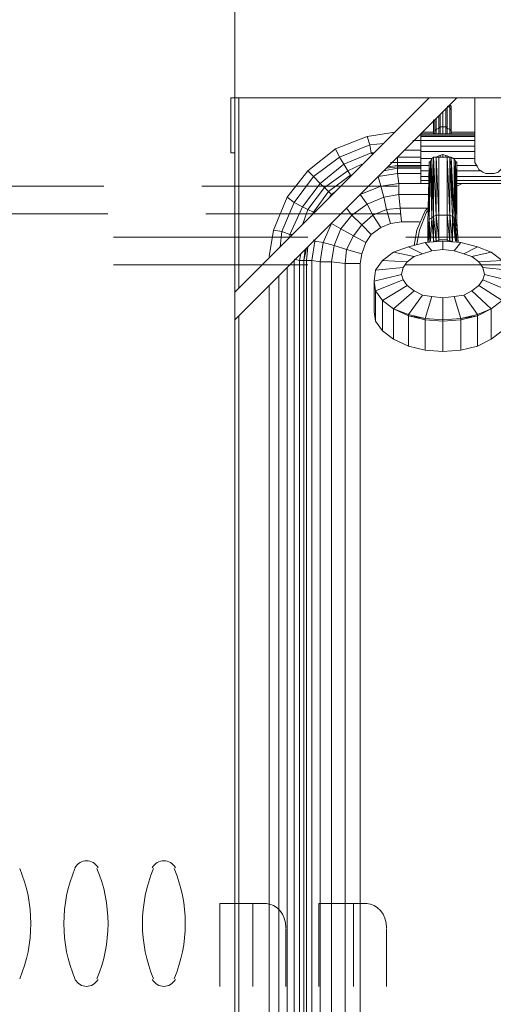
# Model space of a CAD drawing. Header units: millimetres. Extents: x 352 to 350573, y -22 to 37733.
# Tile 83 of 214: x 56899 to 57583, y 19644 to 21064. Entities that reach past the tile are written whole.
import ezdxf

# ---------------------------------------------------------------- set-up
doc = ezdxf.new("R2010")
doc.units = ezdxf.units.MM
doc.layers.add('PDF _PD-Socket Text', color=1, linetype='Continuous')
for name, color, linetype, true_color in [('PDF$_83$-$Floor$Plan$-$В_Этаж$01_Сводный$A-DETL-MBND', 7, 'Continuous', 0xdd3700), ('PDF$_83$new_ifc_RVT-1-В_Этаж$01_Сводный$A-WALL', 7, 'Continuous', 0xdddd6e), ('PDF$_83$new_ifc_RVT-1-В_Этаж$01_Сводный$M-EQPM', 7, 'Continuous', 0xbababa)]:
    doc.layers.add(name, color=color, linetype=linetype, true_color=true_color)

msp = doc.modelspace()

# ---------------------------------------------------------------- linework, layer by layer
at = {"layer": 'PDF _PD-Socket Text', "lineweight": 0}
for points in [[(57188, 19670), (57188, 19789.4), (57255.6, 19789.4)], [(57235.7, 19670), (57235.7, 19789.4)], [(57331.2, 19670), (57331.2, 19789.4), (57400.8, 19789.4)], [(57380.9, 19670), (57380.9, 19789.4)], [(57283.5, 19753.6), (57283.5, 19670)], [(57428.7, 19753.6), (57428.7, 19670)]]:
    msp.add_lwpolyline(points, dxfattribs=at)
for centre, start, end in [((56709.6, 19760.5), 337.2403, 22.7597), ((57169.1, 19760.5), 157.2403, 202.7597), ((56821, 19760.5), 337.2403, 22.7597), ((57282.5, 19760.5), 157.2403, 202.7597), ((56932.4, 19760.5), 337.2403, 22.7597)]:
    msp.add_arc(centre, 205.9, start, end, dxfattribs=at)
for points in [[(56996, 19851.1), (56989.4, 19851.1), (56983.2, 19847.3), (56979.2, 19841)], [(57012.8, 19841), (57008.9, 19847.3), (57002.6, 19851.1), (56996, 19851.1)], [(57107.4, 19851.1), (57100.8, 19851.1), (57094.6, 19847.3), (57090.6, 19841)], [(57124.2, 19841), (57120.3, 19847.3), (57114, 19851.1), (57107.4, 19851.1)], [(57283.5, 19754.6), (57283.5, 19773.8), (57270.5, 19789.4), (57254.6, 19789.4)], [(57428.7, 19754.6), (57428.7, 19773.8), (57415.7, 19789.4), (57399.8, 19789.4)], [(56979.2, 19680.1), (56983.2, 19673.8), (56989.4, 19670), (56996, 19670)], [(56996, 19670), (57002.6, 19670), (57008.9, 19673.8), (57012.8, 19680.1)], [(57090.6, 19680.1), (57094.6, 19673.8), (57100.8, 19670), (57107.4, 19670)], [(57107.4, 19670), (57114, 19670), (57120.3, 19673.8), (57124.2, 19680.1)]]:
    msp.add_open_spline(points, degree=3, dxfattribs=at)
at = {"layer": 'PDF$_83$-$Floor$Plan$-$В_Этаж$01_Сводный$A-DETL-MBND', "color": 220, "lineweight": 0, "true_color": 0xff00bf}
for points in [[(57020.9, 20823.8), (56740.4, 20823.8)], [(57444.6, 20823.8), (57162.1, 20823.8)], [(56744.4, 20784), (57026.8, 20784)], [(57168.1, 20784), (57448.6, 20784)]]:
    msp.add_lwpolyline(points, dxfattribs=at)
at = {"layer": 'PDF$_83$-$Floor$Plan$-$В_Этаж$01_Сводный$A-DETL-MBND', "color": 150, "lineweight": 0, "true_color": 0x007fff}
for points in [[(57315.3, 20750.2), (57034.8, 20750.2)], [(57739, 20750.2), (57456.5, 20750.2)], [(57034.8, 20710.4), (57315.3, 20710.4)], [(57456.5, 20710.4), (57739, 20710.4)]]:
    msp.add_lwpolyline(points, dxfattribs=at)
at = {"layer": 'PDF$_83$new_ifc_RVT-1-В_Этаж$01_Сводный$A-WALL', "lineweight": 0}
for points in [[(57599.7, 20951.1), (58809.1, 20951.1), (58809.1, 21152), (57209.9, 21152), (57209.9, 20951.1)], [(57215.8, 20951.1), (57490.3, 20951.1)], [(57530.1, 20951.1), (57556, 20951.1)]]:
    msp.add_lwpolyline(points, dxfattribs=at)
at = {"layer": 'PDF$_83$new_ifc_RVT-1-В_Этаж$01_Сводный$M-EQPM', "lineweight": 0}
for points in [[(57209.9, 20871.5), (57203.9, 20871.5), (57203.9, 20951.1), (57209.9, 20951.1), (57209.9, 20670.6), (57490.3, 20951.1), (57530.1, 20951.1), (57209.9, 20630.8), (57209.9, 18957.9), (57215.8, 18957.9), (57215.8, 20636.8)], [(57209.9, 20951.1), (57215.8, 20951.1), (57215.8, 20676.6)], [(57516.2, 20939.1), (57520.2, 20937.1), (57520.2, 20905.3), (57522.2, 20903.3), (57522.2, 20899.3), (57522.2, 20901.3), (57522.2, 20899.3), (57522.2, 20927.2), (57522.2, 20931.2), (57522.2, 20901.3), (57522.2, 20903.3), (57522.2, 20933.2), (57522.2, 20927.2)], [(57522.2, 20937.1), (57522.2, 20931.2), (57522.2, 20933.2), (57522.2, 20939.1)], [(57504.2, 20925.2), (57504.2, 20907.3), (57506.2, 20909.3), (57506.2, 20899.3)], [(57506.2, 20927.2), (57506.2, 20909.3), (57510.2, 20909.3), (57510.2, 20899.3)], [(57510.2, 20931.2), (57510.2, 20909.3), (57514.2, 20909.3), (57514.2, 20935.1)], [(57514.2, 20899.3), (57514.2, 20909.3), (57516.2, 20907.3), (57516.2, 20937.1)], [(57496.3, 20899.3), (57496.3, 20919.2)], [(57498.3, 20899.3), (57498.3, 20901.3), (57498.3, 20899.3), (57498.3, 20903.3), (57500.3, 20905.3), (57500.3, 20921.2)], [(57259.6, 20722.3), (57265.5, 20760.1), (57285.4, 20807.8), (57315.3, 20845.6), (57355.1, 20877.5), (57400.8, 20895.4), (57440.6, 20901.3)], [(57321.2, 20782), (57323.2, 20786), (57315.3, 20789.9), (57339.1, 20821.8), (57333.2, 20827.7), (57367, 20855.6), (57361, 20865.5), (57404.8, 20883.4), (57400.8, 20895.4)], [(57556, 20897.4), (57478.4, 20897.4), (57478.4, 20899.3), (57556, 20899.3)], [(57478.4, 20897.4), (57478.4, 20895.4)], [(57556, 20895.4), (57478.4, 20895.4), (57478.4, 20889.4), (57556, 20889.4)], [(57480.4, 20901.3), (57496.3, 20901.3)], [(57500.3, 20899.3), (57500.3, 20905.3), (57504.2, 20907.3), (57504.2, 20899.3)], [(57516.2, 20899.3), (57516.2, 20907.3), (57520.2, 20905.3), (57520.2, 20899.3)], [(57522.2, 20901.3), (57556, 20901.3)], [(57323.2, 20784), (57323.2, 20786), (57345.1, 20815.8), (57339.1, 20821.8), (57373, 20845.6), (57367, 20855.6), (57406.8, 20871.5), (57404.8, 20883.4), (57424.7, 20885.4)], [(57466.5, 20889.4), (57478.4, 20889.4), (57478.4, 20881.4)], [(57556, 20881.4), (57478.4, 20881.4), (57478.4, 20873.5)], [(57307.3, 20768.1), (57315.3, 20789.9), (57307.3, 20793.9), (57333.2, 20827.7), (57323.2, 20837.7), (57361, 20865.5), (57355.1, 20877.5)], [(57408.8, 20869.5), (57406.8, 20871.5), (57410.8, 20871.5)], [(57556, 20873.5), (57478.4, 20873.5), (57478.4, 20863.5), (57494.3, 20863.5), (57496.3, 20780), (57496.3, 20865.5), (57494.3, 20863.5), (57492.3, 20859.6), (57490.3, 20857.6), (57490.3, 20853.6), (57478.4, 20853.6), (57444.6, 20853.6), (57444.6, 20851.6), (57428.7, 20849.6)], [(57454.5, 20875.5), (57478.4, 20875.5)], [(57490.3, 20853.6), (57488.3, 20770), (57490.3, 20853.6), (57490.3, 20772), (57490.3, 20857.6), (57490.3, 20853.6), (57490.3, 20772), (57488.3, 20742.2), (57488.3, 20770), (57488.3, 20742.2), (57490.3, 20772), (57488.3, 20770), (57488.3, 20742.2), (57488.3, 20770), (57490.3, 20772), (57490.3, 20742.2), (57490.3, 20776), (57492.3, 20744.2), (57494.3, 20778), (57490.3, 20776), (57490.3, 20857.6), (57492.3, 20859.6), (57490.3, 20776), (57492.3, 20859.6), (57494.3, 20778), (57494.3, 20863.5), (57492.3, 20859.6), (57494.3, 20778), (57490.3, 20776), (57490.3, 20742.2), (57490.3, 20772), (57490.3, 20776), (57492.3, 20744.2), (57494.3, 20778), (57496.3, 20744.2), (57500.3, 20744.2), (57496.3, 20744.2), (57494.3, 20778), (57496.3, 20780), (57500.3, 20744.2), (57504.2, 20746.2), (57504.2, 20744.2), (57504.2, 20746.2), (57504.2, 20744.2), (57504.2, 20746.2), (57516.2, 20746.2), (57516.2, 20744.2), (57516.2, 20746.2), (57516.2, 20744.2), (57516.2, 20746.2), (57504.2, 20746.2), (57504.2, 20782), (57516.2, 20782), (57520.2, 20744.2), (57520.2, 20782), (57524.1, 20780), (57520.2, 20865.5), (57516.2, 20865.5), (57520.2, 20782), (57524.1, 20780), (57524.1, 20744.2), (57520.2, 20782), (57516.2, 20782), (57516.2, 20865.5), (57516.2, 20782), (57516.2, 20746.2), (57520.2, 20744.2), (57516.2, 20782), (57504.2, 20782), (57504.2, 20865.5), (57516.2, 20865.5), (57504.2, 20865.5), (57500.3, 20865.5), (57504.2, 20867.5), (57510.2, 20869.5), (57510.2, 20865.5)], [(57506.2, 20865.5), (57506.2, 20867.5)], [(57510.2, 20869.5), (57516.2, 20867.5), (57520.2, 20865.5), (57520.2, 20782), (57516.2, 20782), (57516.2, 20746.2), (57520.2, 20744.2), (57524.1, 20744.2), (57524.1, 20780), (57520.2, 20865.5), (57522.2, 20865.5), (57526.1, 20778), (57528.1, 20776), (57526.1, 20863.5), (57522.2, 20865.5), (57524.1, 20780), (57528.1, 20744.2), (57526.1, 20778), (57526.1, 20863.5), (57526.1, 20778), (57528.1, 20776), (57530.1, 20742.2), (57526.1, 20778), (57524.1, 20780), (57528.1, 20744.2), (57526.1, 20778), (57530.1, 20742.2), (57528.1, 20776), (57530.1, 20742.2), (57528.1, 20776), (57530.1, 20772), (57530.1, 20857.6), (57530.1, 20853.6), (57530.1, 20857.6), (57530.1, 20770), (57530.1, 20853.6), (57558, 20853.6)], [(57514.2, 20865.5), (57514.2, 20867.5)], [(57345.1, 20805.9), (57349.1, 20811.8), (57345.1, 20815.8), (57376.9, 20839.7), (57373, 20845.6), (57392.9, 20855.6)], [(57430.7, 20851.6), (57444.6, 20853.6), (57444.6, 20857.6), (57478.4, 20857.6)], [(57434.6, 20857.6), (57444.6, 20857.6), (57444.6, 20865.5), (57478.4, 20865.5)], [(57490.3, 20837.7), (57478.4, 20837.7), (57478.4, 20845.6), (57478.4, 20853.6), (57478.4, 20863.5)], [(57500.3, 20865.5), (57504.2, 20782), (57500.3, 20782), (57500.3, 20744.2), (57496.3, 20780), (57496.3, 20744.2), (57496.3, 20780), (57494.3, 20778), (57494.3, 20863.5), (57496.3, 20780), (57500.3, 20782), (57500.3, 20865.5), (57500.3, 20782), (57496.3, 20865.5), (57500.3, 20865.5), (57496.3, 20865.5), (57500.3, 20782), (57496.3, 20780), (57496.3, 20865.5), (57494.3, 20863.5)], [(57520.2, 20865.5), (57520.2, 20782), (57516.2, 20865.5), (57520.2, 20865.5), (57522.2, 20865.5), (57526.1, 20863.5), (57528.1, 20859.6), (57526.1, 20863.5), (57528.1, 20776), (57530.1, 20772), (57532.1, 20742.2), (57530.1, 20772), (57530.1, 20770), (57532.1, 20742.2), (57530.1, 20772), (57532.1, 20742.2), (57530.1, 20770), (57530.1, 20853.6)], [(57556, 20863.5), (57524.1, 20863.5)], [(57530.1, 20857.6), (57528.1, 20859.6)], [(57528.1, 20859.6), (57530.1, 20772)], [(57530.1, 20857.6), (57530.1, 20772)], [(57291.4, 20754.1), (57289.4, 20754.1), (57307.3, 20793.9), (57295.4, 20799.9), (57323.2, 20837.7), (57315.3, 20845.6)], [(57376.9, 20837.7), (57376.9, 20839.7), (57378.9, 20839.7)], [(57416.7, 20837.7), (57444.6, 20841.7), (57446.6, 20827.7), (57420.7, 20823.8), (57424.7, 20807.8), (57400.8, 20797.9), (57408.8, 20782), (57392.9, 20768.1), (57406.8, 20754.1)], [(57424.7, 20845.6), (57444.6, 20849.6), (57444.6, 20841.7), (57478.4, 20841.7)], [(57478.4, 20851.6), (57444.6, 20851.6), (57444.6, 20849.6), (57478.4, 20849.6)], [(57478.4, 20845.6), (57490.3, 20845.6)], [(57530.1, 20845.6), (57565.9, 20845.6)], [(57414.7, 20835.7), (57416.7, 20837.7), (57420.7, 20823.8), (57390.9, 20811.8), (57400.8, 20797.9), (57378.9, 20782), (57392.9, 20768.1), (57380.9, 20752.1), (57398.8, 20742.2)], [(57478.4, 20837.7), (57478.4, 20831.7), (57478.4, 20827.7), (57446.6, 20827.7), (57446.6, 20811.8), (57424.7, 20807.8), (57428.7, 20789.9), (57408.8, 20782), (57420.7, 20764.1)], [(57416.7, 20837.7), (57416.7, 20837.7)], [(57490.3, 20831.7), (57478.4, 20831.7)], [(57478.4, 20827.7), (57478.4, 20827.7)], [(57677.3, 20831.7), (57677.3, 20837.7), (57530.1, 20837.7)], [(57697.2, 20821.8), (57697.2, 20823.8), (57697.2, 20821.8), (57697.2, 20819.8), (57697.2, 20817.8), (57697.2, 20823.8), (57697.2, 20825.7), (57697.2, 20823.8), (57697.2, 20825.7), (57699.2, 20827.7), (57677.3, 20827.7), (57677.3, 20831.7), (57530.1, 20831.7)], [(57538.1, 20827.7), (57530.1, 20823.8)], [(57349.1, 20811.8), (57355.1, 20815.8)], [(57349.1, 20811.8), (57349.1, 20811.8)], [(57490.3, 20811.8), (57446.6, 20811.8), (57448.6, 20791.9), (57428.7, 20789.9), (57434.6, 20770)], [(57289.4, 20750.2), (57289.4, 20754.1), (57277.5, 20758.1), (57295.4, 20799.9), (57285.4, 20807.8)], [(57371, 20791.9), (57378.9, 20782), (57363, 20762.1), (57380.9, 20752.1), (57371, 20732.3), (57392.9, 20726.3)], [(57488.3, 20791.9), (57448.6, 20791.9), (57450.5, 20772)], [(57468.4, 20738.2), (57472.4, 20760.1), (57484.4, 20788), (57490.3, 20793.9)], [(57488.3, 20788), (57486.3, 20786), (57476.4, 20760.1), (57472.4, 20740.2)], [(57353.1, 20738.2), (57363, 20762.1), (57349.1, 20770), (57337.2, 20742.2), (57353.1, 20738.2), (57371, 20732.3), (57369, 20712.4), (57390.9, 20712.4)], [(57275.5, 20736.2), (57277.5, 20758.1), (57265.5, 20760.1)], [(57323.2, 20746.2), (57325.2, 20744.2), (57321.2, 20716.3), (57333.2, 20714.4), (57333.2, 19188.7), (57349.1, 19188.7), (57353.1, 19164.8), (57371, 19170.8), (57380.9, 19150.9), (57398.8, 19160.8)], [(57325.2, 20746.2), (57325.2, 20744.2), (57337.2, 20742.2), (57333.2, 20714.4), (57349.1, 20714.4), (57349.1, 19188.7), (57369, 19190.7), (57371, 19170.8), (57392.9, 19176.7)], [(57595.8, 20614.9), (57579.8, 20603), (57559.9, 20593), (57536.1, 20587), (57510.2, 20585.1), (57484.4, 20587), (57460.5, 20593), (57438.6, 20603), (57422.7, 20614.9), (57412.7, 20628.8), (57410.8, 20642.7), (57410.8, 20686.5), (57412.7, 20702.4), (57422.7, 20716.3), (57412.7, 20702.4), (57452.5, 20706.4), (57450.5, 20696.4), (57410.8, 20686.5), (57450.5, 20696.4), (57452.5, 20688.5), (57412.7, 20672.6), (57412.7, 20628.8), (57410.8, 20642.7), (57410.8, 20686.5), (57412.7, 20672.6), (57422.7, 20658.7), (57412.7, 20672.6), (57422.7, 20658.7), (57438.6, 20646.7), (57422.7, 20658.7), (57438.6, 20646.7), (57422.7, 20658.7), (57422.7, 20614.9), (57412.7, 20628.8), (57412.7, 20672.6), (57410.8, 20686.5), (57412.7, 20672.6), (57410.8, 20686.5), (57412.7, 20702.4), (57410.8, 20686.5), (57412.7, 20702.4), (57452.5, 20706.4), (57458.5, 20714.4), (57468.4, 20722.3), (57480.4, 20726.3), (57494.3, 20730.3), (57510.2, 20732.3), (57526.1, 20730.3), (57510.2, 20732.3), (57510.2, 20744.2), (57484.4, 20742.2), (57494.3, 20730.3), (57484.4, 20742.2), (57510.2, 20744.2), (57536.1, 20742.2), (57526.1, 20730.3), (57540.1, 20726.3), (57552, 20722.3), (57561.9, 20714.4), (57567.9, 20706.4), (57569.9, 20696.4), (57567.9, 20688.5), (57561.9, 20680.5), (57552, 20672.6), (57540.1, 20666.6), (57526.1, 20664.6), (57536.1, 20632.8), (57526.1, 20664.6), (57540.1, 20666.6), (57559.9, 20638.8), (57540.1, 20666.6), (57552, 20672.6), (57579.8, 20646.7), (57552, 20672.6), (57561.9, 20680.5), (57595.8, 20658.7), (57561.9, 20680.5), (57567.9, 20688.5), (57605.7, 20672.6), (57567.9, 20688.5), (57569.9, 20696.4), (57609.7, 20686.5), (57569.9, 20696.4), (57567.9, 20706.4), (57605.7, 20702.4), (57567.9, 20706.4), (57561.9, 20714.4), (57595.8, 20716.3), (57561.9, 20714.4), (57552, 20722.3), (57579.8, 20728.3), (57552, 20722.3), (57540.1, 20726.3), (57526.1, 20730.3), (57536.1, 20742.2), (57559.9, 20736.2), (57579.8, 20728.3), (57595.8, 20716.3), (57579.8, 20728.3), (57559.9, 20736.2), (57540.1, 20726.3), (57559.9, 20736.2), (57536.1, 20742.2), (57510.2, 20744.2), (57510.2, 20732.3), (57494.3, 20730.3), (57480.4, 20726.3), (57468.4, 20722.3), (57458.5, 20714.4), (57452.5, 20706.4), (57450.5, 20696.4), (57452.5, 20688.5), (57458.5, 20680.5), (57468.4, 20672.6), (57480.4, 20666.6), (57494.3, 20664.6), (57510.2, 20662.6), (57510.2, 20630.8), (57510.2, 20662.6), (57494.3, 20664.6), (57484.4, 20632.8), (57494.3, 20664.6), (57480.4, 20666.6), (57460.5, 20638.8), (57480.4, 20666.6), (57468.4, 20672.6), (57438.6, 20646.7), (57468.4, 20672.6), (57458.5, 20680.5), (57422.7, 20658.7), (57458.5, 20680.5), (57452.5, 20688.5), (57412.7, 20672.6), (57422.7, 20658.7), (57438.6, 20646.7), (57460.5, 20638.8), (57484.4, 20632.8), (57510.2, 20630.8), (57536.1, 20632.8), (57559.9, 20638.8), (57579.8, 20646.7), (57595.8, 20658.7), (57579.8, 20646.7), (57595.8, 20658.7)], [(57500.3, 20744.2), (57500.3, 20744.2)], [(57500.3, 20744.2), (57500.3, 20744.2)], [(57520.2, 20744.2), (57520.2, 20744.2)], [(57520.2, 20744.2), (57520.2, 20744.2)], [(57311.3, 20732.3), (57309.3, 20716.3), (57303.3, 20716.3), (57305.3, 20726.3)], [(57313.3, 20734.2), (57309.3, 20716.3), (57309.3, 19186.7)], [(57315.3, 20736.2), (57313.3, 20716.3), (57321.2, 20716.3), (57321.2, 19186.7), (57333.2, 19188.7), (57337.2, 19160.8), (57353.1, 19164.8), (57363, 19140.9), (57380.9, 19150.9), (57392.9, 19135), (57406.8, 19148.9)], [(57353.1, 20738.2), (57349.1, 20714.4), (57369, 20712.4), (57369, 19190.7), (57390.9, 19190.7)], [(57460.5, 20736.2), (57438.6, 20728.3)], [(57460.5, 20736.2), (57438.6, 20728.3)], [(57480.4, 20726.3), (57460.5, 20736.2)], [(57480.4, 20726.3), (57460.5, 20736.2)], [(57295.4, 20718.3), (57303.3, 20716.3), (57303.3, 19186.7), (57307.3, 19152.9), (57299.4, 19150.9), (57295.4, 19184.7), (57285.4, 19184.7), (57285.4, 20706.4)], [(57420.7, 19138.9), (57408.8, 19121), (57392.9, 19135), (57378.9, 19121), (57363, 19140.9), (57349.1, 19133), (57337.2, 19160.8), (57325.2, 19158.8), (57321.2, 19186.7), (57313.3, 19186.7), (57313.3, 20716.3), (57309.3, 20716.3), (57309.3, 19186.7), (57303.3, 19186.7), (57295.4, 19184.7), (57295.4, 20716.3)], [(57309.3, 20716.3), (57309.3, 20716.3)], [(57390.9, 19190.7), (57390.9, 19950.5), (57390.9, 20712.4), (57390.9, 19190.7)], [(57422.7, 20716.3), (57422.7, 20716.3)], [(57422.7, 20716.3), (57422.7, 20716.3)], [(57458.5, 20714.4), (57422.7, 20716.3)], [(57458.5, 20714.4), (57422.7, 20716.3)], [(57422.7, 20716.3), (57422.7, 20716.3)], [(57412.7, 20702.4), (57412.7, 20702.4)], [(57412.7, 20702.4), (57412.7, 20702.4)], [(57273.5, 20694.5), (57273.5, 19184.7), (57285.4, 19184.7), (57289.4, 19148.9), (57299.4, 19150.9), (57315.3, 19113.1), (57323.2, 19117.1), (57307.3, 19152.9), (57313.3, 19154.8), (57309.3, 19186.7), (57313.3, 19186.7), (57317.3, 19156.8), (57325.2, 19158.8), (57337.2, 19127), (57349.1, 19133), (57367, 19109.1), (57378.9, 19121), (57400.8, 19105.1), (57408.8, 19121), (57428.7, 19113.1), (57434.6, 19133)], [(57410.8, 20686.5), (57410.8, 20686.5)], [(57209.9, 20670.6), (57209.9, 20630.8)], [(58665.9, 19025.6), (58620.2, 19007.6), (58578.4, 19001.7), (57440.6, 19001.7), (57400.8, 19007.6), (57355.1, 19025.6), (57315.3, 19057.4), (57285.4, 19095.2), (57265.5, 19142.9), (57259.6, 19182.7), (57259.6, 20680.5)], [(57412.7, 20672.6), (57412.7, 20672.6)], [(57412.7, 20672.6), (57412.7, 20672.6)], [(57422.7, 20658.7), (57422.7, 20658.7)], [(57422.7, 20658.7), (57422.7, 20658.7)], [(57422.7, 20658.7), (57422.7, 20658.7)], [(57595.8, 20658.7), (57579.8, 20646.7), (57595.8, 20658.7), (57579.8, 20646.7), (57579.8, 20603), (57595.8, 20614.9)], [(57438.6, 20646.7), (57438.6, 20646.7)], [(57438.6, 20646.7), (57438.6, 20646.7)], [(57438.6, 20646.7), (57438.6, 20646.7)], [(57579.8, 20646.7), (57579.8, 20646.7)], [(57579.8, 20646.7), (57579.8, 20646.7)], [(57579.8, 20646.7), (57579.8, 20646.7)], [(57460.5, 20638.8), (57460.5, 20636.8)], [(57460.5, 20638.8), (57484.4, 20632.8)], [(57460.5, 20636.8), (57484.4, 20632.8)], [(57460.5, 20636.8), (57460.5, 20636.8)], [(57460.5, 20636.8), (57460.5, 20636.8)], [(57484.4, 20632.8), (57484.4, 20632.8)], [(57484.4, 20632.8), (57484.4, 20630.8)], [(57484.4, 20632.8), (57484.4, 20630.8)], [(57510.2, 20630.8), (57510.2, 20630.8)], [(57536.1, 20630.8), (57559.9, 20636.8)], [(57536.1, 20632.8), (57536.1, 20632.8)], [(57536.1, 20630.8), (57536.1, 20587)], [(57559.9, 20636.8), (57559.9, 20593)], [(57559.9, 20636.8), (57559.9, 20636.8)], [(57559.9, 20636.8), (57559.9, 20636.8)], [(57536.1, 20587), (57559.9, 20593)]]:
    msp.add_lwpolyline(points, dxfattribs=at)
for points in [[(57522.2, 20933.2), (57520.2, 20937.1), (57520.2, 20941.1), (57522.2, 20939.1), (57522.2, 20937.1)], [(57599.7, 20863.5), (57599.7, 20857.6), (57597.7, 20851.6), (57593.8, 20847.6), (57589.8, 20843.6), (57583.8, 20841.7), (57577.8, 20841.7), (57571.9, 20841.7), (57567.9, 20843.6), (57561.9, 20847.6), (57559.9, 20851.6), (57556, 20857.6), (57556, 20863.5), (57556, 20951.1), (57599.7, 20951.1)], [(57498.3, 20919.2), (57498.3, 20903.3), (57498.3, 20901.3)], [(57490.3, 20857.6), (57490.3, 20772), (57490.3, 20776)], [(57504.2, 20782), (57500.3, 20865.5), (57504.2, 20865.5)], [(57522.2, 20865.5), (57524.1, 20780), (57526.1, 20778)], [(57528.1, 20776), (57528.1, 20859.6), (57530.1, 20857.6), (57530.1, 20770), (57530.1, 20772), (57528.1, 20859.6)], [(57478.4, 20827.7), (57490.3, 20827.7)], [(57530.1, 20827.7), (57677.3, 20827.7)], [(57500.3, 20782), (57500.3, 20744.2), (57504.2, 20746.2)], [(57504.2, 20746.2), (57504.2, 20782), (57500.3, 20782)], [(57520.2, 20782), (57520.2, 20744.2), (57524.1, 20744.2)], [(57390.9, 20712.4), (57392.9, 20726.3), (57398.8, 20742.2), (57406.8, 20754.1), (57420.7, 20764.1), (57434.6, 20770), (57450.5, 20772), (57476.4, 20772), (57450.5, 20772), (57434.6, 20770), (57420.7, 20764.1), (57406.8, 20754.1), (57398.8, 20742.2), (57392.9, 20726.3)], [(57460.5, 20736.2), (57484.4, 20742.2)], [(57422.7, 20716.3), (57438.6, 20728.3), (57468.4, 20722.3), (57438.6, 20728.3)], [(57438.6, 20603), (57438.6, 20646.7), (57422.7, 20658.7), (57422.7, 20614.9)], [(57526.1, 20664.6), (57510.2, 20662.6)], [(57460.5, 20593), (57460.5, 20636.8), (57438.6, 20646.7), (57438.6, 20603)], [(57460.5, 20636.8), (57460.5, 20638.8), (57438.6, 20646.7), (57460.5, 20636.8), (57484.4, 20630.8), (57510.2, 20628.8), (57510.2, 20585.1), (57484.4, 20587), (57484.4, 20630.8), (57510.2, 20628.8), (57536.1, 20630.8), (57536.1, 20587), (57510.2, 20585.1), (57510.2, 20628.8), (57510.2, 20630.8), (57510.2, 20628.8), (57536.1, 20630.8), (57536.1, 20632.8), (57536.1, 20630.8), (57559.9, 20636.8), (57536.1, 20632.8), (57559.9, 20638.8), (57559.9, 20636.8), (57559.9, 20593), (57579.8, 20603), (57579.8, 20646.7), (57559.9, 20638.8), (57559.9, 20636.8), (57579.8, 20646.7), (57559.9, 20636.8), (57579.8, 20646.7), (57559.9, 20636.8), (57536.1, 20632.8), (57510.2, 20630.8), (57484.4, 20632.8)], [(57460.5, 20636.8), (57438.6, 20646.7)], [(57484.4, 20587), (57484.4, 20630.8), (57460.5, 20636.8), (57460.5, 20593)], [(57510.2, 20630.8), (57484.4, 20632.8)], [(57536.1, 20632.8), (57510.2, 20630.8)]]:
    msp.add_lwpolyline(points, close=True, dxfattribs=at)

doc.saveas('drawing.dxf')
